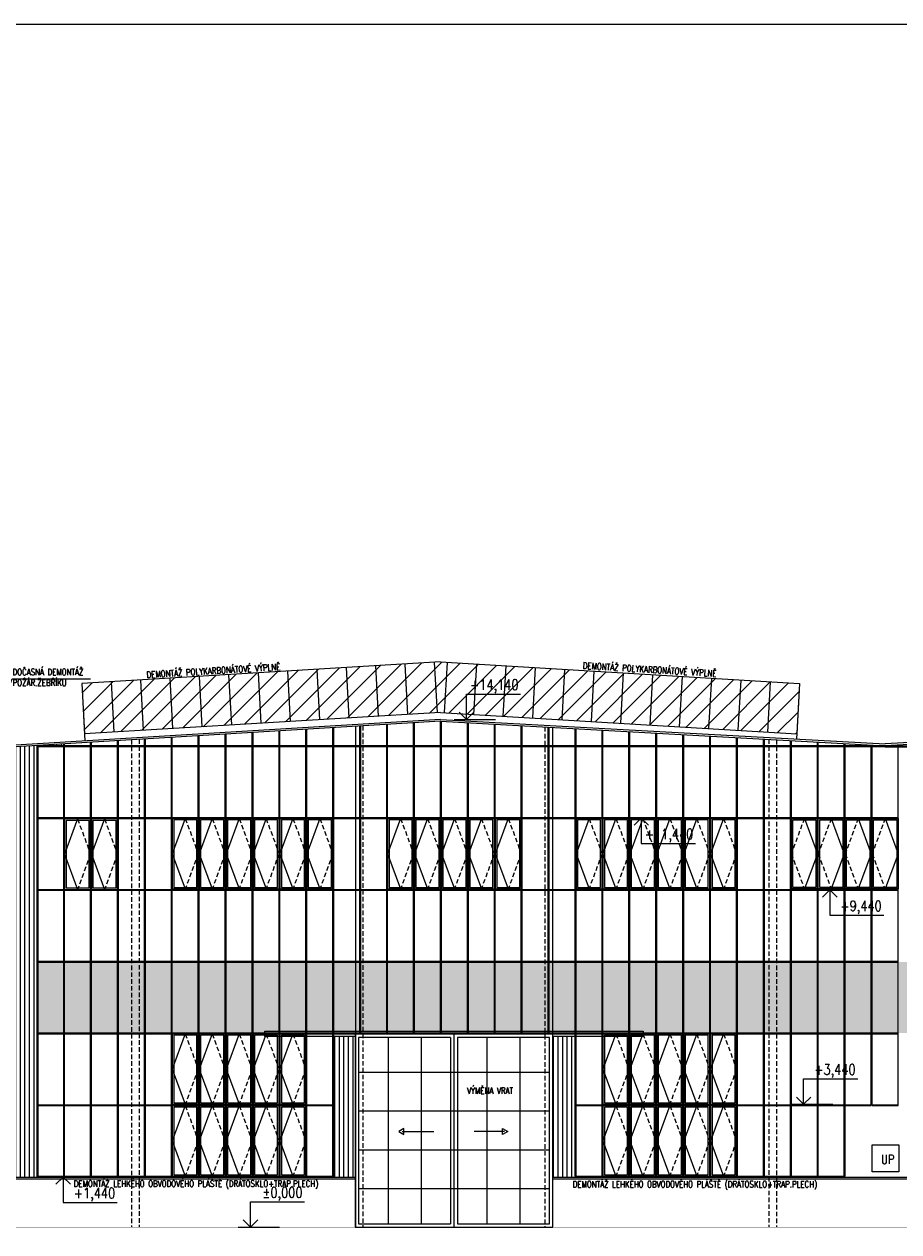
# Model space of a CAD drawing. Header units: millimetres. Extents: x -485339 to 286898, y -1189934 to 1602269.
# Tile 133 of 230: x -205000 to -180627, y -547608 to -513966. Entities that reach past the tile are written whole.
import ezdxf
from ezdxf import colors
from ezdxf.entities.mleader import LeaderData, LeaderLine
from ezdxf.enums import TextEntityAlignment as Align
from ezdxf.math import Vec2, Vec3

# ---------------------------------------------------------------- set-up
doc = ezdxf.new("R2010")
doc.units = ezdxf.units.MM
doc.header["$LTSCALE"] = 10
doc.linetypes.add('DASHED', pattern=[19.05, 12.7, -6.35])
doc.linetypes.add('ČÁRKOVANÁ', pattern=[19.05, 12.7, -6.35])
doc.layers.get('Defpoints').update_dxf_attribs({"lineweight": 0})
for name, color, linetype, lineweight, true_color in [('BOUR_DVEŘE', 7, 'Continuous', 18, 0x4ccd32), ('BOUR_OBV.PLÁŠT', 7, 'Continuous', 18, 0x4ccd32), ('BOUR_OKNA', 7, 'Continuous', 18, 0x4ccd32), ('BOUR_ČÁRY_PLNÉ', 7, 'Continuous', 18, 0x4ccd32), ('BOUR_ŠRAFY', 7, 'Continuous', 18, 0x4ccd32), ('BOURÁNÍ_POPIS', 7, 'Continuous', 18, 0x4ccd32)]:
    doc.layers.add(name, color=color, linetype=linetype, lineweight=lineweight, true_color=true_color)
for name, color, linetype, lineweight in [('St__otvory_dveře', 40, 'Continuous', 18), ('St_kóty_výškové', 132, 'Continuous', 18), ('St_otvory_okna', 40, 'Continuous', 18), ('St_sloupy_opláštění_pohled', 25, 'ČÁRKOVANÁ', 18), ('St_čáry_obrys', 5, 'Continuous', 35), ('St_čáry_plné', 250, 'Continuous', 18)]:
    doc.layers.add(name, color=color, linetype=linetype, lineweight=lineweight)
doc.styles.add('ROMANS', font='romans.shx', dxfattribs={"width": 0.8})
doc.styles.get("Standard").update_dxf_attribs({"font": 'simplex.shx', "width": 0.8})
pattern_1 = [(90, (0, 160416.98), (-127, 8e-15), [])]

# ---------------------------------------------------------------- blocks, each defined once
blk = doc.blocks.new('G$CE9516F89')
at = {"layer": 'St_otvory_okna', "color": 0}
for points in [[(0, 0), (725, 0), (725, 1962.5), (0, 1962.5)], [(40, 40), (685, 40), (685, 1922.5), (40, 1922.5)]]:
    blk.add_lwpolyline(points, close=True, dxfattribs=at)
blk.add_lwpolyline([(362.5, 1962.5), (0, 981.25), (362.5, 0)], dxfattribs=at)
at = {"layer": 'St_otvory_okna', "color": 0, "linetype": 'ČÁRKOVANÁ'}
blk.add_lwpolyline([(362.5, 1962.5), (725, 981.25), (362.5, 0)], dxfattribs=at)
blk = doc.blocks.new('*U3797')
at = {"layer": 'BOUR_OKNA'}
blk.add_blockref('G$CE9516F89', (-362.5, -981.25), dxfattribs=at)
blk = doc.blocks.new('*U3796')
at = {"layer": 'St_otvory_okna'}
for p in [(-3750, 0), (-3000, 0), (-2250, 0), (-1500, 0), (-750, 0), (0, 0)]:
    blk.add_blockref('*U3797', p, dxfattribs=at)
blk = doc.blocks.new('G$CDF0C6FA4')
at = {"layer": 'St__otvory_dveře', "color": 0}
for points in [[(0, 5462), (5275, 5462), (5275, 5312), (2758, 5312), (2758, 5388), (0, 5388), (-2758, 5388), (-2758, 5312), (-5275, 5312), (-5275, 5462)], [(-2758, 0), (2758, 0), (2758, 5388), (-2758, 5388)], [(-1541, 2665), (-1394, 2580), (-1394, 2749)], [(1501, 2665), (1354, 2580), (1354, 2749)]]:
    blk.add_lwpolyline(points, close=True, dxfattribs=at)
for points in [[(0, 5388), (0, 0)], [(-100, 5288), (-2658, 5288), (-2658, 100), (-100, 100)], [(-1838, 5288), (-1838, 100)], [(-919, 5288), (-919, 100)], [(-100, 5288), (-100, 100)], [(100, 100), (2658, 100), (2658, 5288), (100, 5288)], [(100, 5288), (100, 100)], [(919, 5288), (919, 100)], [(1838, 5288), (1838, 100)], [(2658, 4310), (-2658, 4310)], [(2658, 3234), (-2658, 3234)], [(-1443, 2665), (-560, 2665)], [(1403, 2665), (560, 2665)], [(-2658, 2154), (2658, 2154)], [(-2658, 1077), (2658, 1077)]]:
    blk.add_lwpolyline(points, dxfattribs=at)
blk = doc.blocks.new('*U4016')
at = {"layer": 'St_čáry_plné'}
blk.add_lwpolyline([(0, 0), (-7, -1403)], dxfattribs=at)
blk = doc.blocks.new('*U4015')
at = {"layer": 'St_čáry_plné', "rotation": 3.440080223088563}
for p in [(8117, 2028), (8936, 2077), (9754, 2126), (10573, 2176), (11391, 2225), (12210, 2274), (2388, 1684), (3206, 1733), (4025, 1782), (4843, 1831), (5662, 1880), (6480, 1930), (7299, 1979)]:
    blk.add_blockref('*U4016', p, dxfattribs=at)
blk = doc.blocks.new('*U4018')
at = {"layer": 'St_čáry_plné'}
blk.add_lwpolyline([(0, 0), (-7, 1403)], dxfattribs=at)
blk = doc.blocks.new('*U4017')
at = {"layer": 'St_čáry_plné', "rotation": 176.5599197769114}
for p in [(12565, 2274), (13384, 2225), (14202, 2176), (15021, 2126), (15839, 2077), (16658, 2028), (17476, 1979), (18295, 1930), (19114, 1880), (19932, 1831), (20751, 1782), (21569, 1733), (22388, 1684)]:
    blk.add_blockref('*U4018', p, dxfattribs=at)
blk = doc.blocks.new('*U3985')
at = {"color": 0, "linetype": 'ByBlock', "lineweight": -2}
blk.add_line((3, 0), (-7, 0), dxfattribs=at)
for points in [[(0, 0), (0, 6.12), (0, 6.12), (-13, 6.12)], [(1.75, 1.75), (0, 0), (-1.75, 1.75)]]:
    blk.add_lwpolyline(points, dxfattribs=at)
at = {"color": 0, "linetype": 'ByBlock', "lineweight": -2, "style": 'ROMANS', "width": 0.8}
for tag, p in [('VYSKA', (-3.45, 9.62)), ('POPIS_001', (-12.5, 5.12))]:
    blk.add_attdef(tag, text='', height=2.5, dxfattribs=at).set_placement(p, align=Align.TOP_RIGHT)
blk = doc.blocks.new('*U4032')
at = {"color": 0, "linetype": 'ByBlock', "lineweight": -2}
blk.add_line((3, 0), (-7, 0), dxfattribs=at)
for points in [[(0, 0), (0, -6.12), (0, -6.12), (-13, -6.12)], [(1.75, -1.75), (0, 0), (-1.75, -1.75)]]:
    blk.add_lwpolyline(points, dxfattribs=at)
at = {"color": 0, "linetype": 'ByBlock', "lineweight": -2, "style": 'ROMANS', "width": 0.8}
for tag, p in [('VYSKA', (-3.45, -2.62)), ('POPIS_001', (-12.5, -7.13))]:
    blk.add_attdef(tag, text='', height=2.5, dxfattribs=at).set_placement(p, align=Align.TOP_RIGHT)
blk = doc.blocks.new('*U4033')
at = {"color": 0, "linetype": 'ByBlock', "lineweight": -2}
blk.add_line((3, 0), (-7, 0), dxfattribs=at)
for points in [[(0, 0), (0, 6.12), (0, 6.12), (-13, 6.12)], [(1.75, 1.75), (0, 0), (-1.75, 1.75)]]:
    blk.add_lwpolyline(points, dxfattribs=at)
at = {"color": 0, "linetype": 'ByBlock', "lineweight": -2, "style": 'ROMANS', "width": 0.8}
for tag, p in [('VYSKA', (-3.45, 9.62)), ('POPIS_001', (-12.5, 5.12))]:
    blk.add_attdef(tag, text='', height=2.5, dxfattribs=at).set_placement(p, align=Align.TOP_RIGHT)
blk = doc.blocks.new('*U4034')
at = {"color": 0, "linetype": 'ByBlock', "lineweight": -2}
blk.add_line((3, 0), (-7, 0), dxfattribs=at)
for points in [[(0, 0), (0, -6.12), (0, -6.12), (-13, -6.12)], [(1.75, -1.75), (0, 0), (-1.75, -1.75)]]:
    blk.add_lwpolyline(points, dxfattribs=at)
at = {"color": 0, "linetype": 'ByBlock', "lineweight": -2, "style": 'ROMANS', "width": 0.8}
for tag, p in [('VYSKA', (-3.45, -2.62)), ('POPIS_001', (-12.5, -7.13))]:
    blk.add_attdef(tag, text='', height=2.5, dxfattribs=at).set_placement(p, align=Align.TOP_RIGHT)

msp = doc.modelspace()

# ---------------------------------------------------------------- hatches: boundary and pattern name
at = {"layer": 'BOUR_ŠRAFY', "linetype": 'DASHED'}
h = msp.add_hatch(dxfattribs=at)
h.set_pattern_fill('ANSI31', color=256, scale=120)
h.paths.add_polyline_path([(-203395.1, -532334.2), (-203311, -533734.2), (-193395.1, -533138.1), (-183472.2, -533734.6), (-183388, -532334.6), (-193395.1, -531733.1)])
at = {"layer": 'BOUR_ŠRAFY'}
h = msp.add_hatch(dxfattribs=at)
h.set_pattern_fill('ANSI31', color=256, scale=40, angle=45)
h.set_pattern_definition([(90, (0, 160416.98), (-127, 8e-15), [])])
h.paths.add_polyline_path([(-204647.8, -546080.2), (-204647.8, -534067.7), (-203897.8, -534067.7), (-203897.8, -534017.1), (-205646.3, -534122.2), (-205646.3, -546080.2)])
h = msp.add_hatch(dxfattribs=at)
h.set_pattern_fill('ANSI31', color=256, scale=40, angle=45)
h.set_pattern_definition(pattern_1)
h.paths.add_polyline_path([(-196372.8, -542167.7), (-196372.8, -546055.2), (-196372.8, -546080.2), (-195780.3, -546080.2), (-195780.3, -542167.7)])
h = msp.add_hatch(dxfattribs=at)
h.set_pattern_fill('ANSI31', color=256, scale=40, angle=45)
h.set_pattern_definition(pattern_1)
h.paths.add_polyline_path([(-190265.3, -542167.7), (-190265.3, -546080.2), (-189647.8, -546080.2), (-189647.8, -546055.2), (-189647.8, -542167.7)])
at = {"layer": 'St_otvory_okna'}
h = msp.add_hatch(color=254, dxfattribs=at)
h.dxf.hatch_style = 1
h.paths.add_polyline_path([(-203897.8, -540092.7), (-204622.8, -540092.7), (-204622.8, -542067.7), (-203897.8, -542067.7)])
h.paths.add_polyline_path([(-203147.8, -540092.7), (-203872.8, -540092.7), (-203872.8, -542067.7), (-203147.8, -542067.7)])
h.paths.add_polyline_path([(-202397.8, -540092.7), (-203122.8, -540092.7), (-203122.8, -542067.7), (-202397.8, -542067.7)])
h.paths.add_polyline_path([(-201647.8, -540092.7), (-202372.8, -540092.7), (-202372.8, -542067.7), (-201647.8, -542067.7)])
h.paths.add_polyline_path([(-200897.8, -540092.7), (-201622.8, -540092.7), (-201622.8, -542067.7), (-200897.8, -542067.7)])
h.paths.add_polyline_path([(-200872.8, -540092.7), (-200872.8, -542067.7), (-200147.8, -542067.7), (-200147.8, -540092.7)])
h.paths.add_polyline_path([(-200122.8, -540092.7), (-200122.8, -542067.7), (-199397.8, -542067.7), (-199397.8, -540092.7)])
h.paths.add_polyline_path([(-199372.8, -540092.7), (-199372.8, -542067.7), (-198647.8, -542067.7), (-198647.8, -540092.7)])
h.paths.add_polyline_path([(-198622.8, -540092.7), (-198622.8, -542067.7), (-197897.8, -542067.7), (-197897.8, -540092.7)])
h.paths.add_polyline_path([(-197872.8, -540092.7), (-197872.8, -542067.7), (-197147.8, -542067.7), (-197147.8, -540092.7)])
h.paths.add_polyline_path([(-196397.8, -540092.7), (-197122.8, -540092.7), (-197122.8, -542067.7), (-196397.8, -542067.7)])
h.paths.add_polyline_path([(-196372.8, -540092.7), (-196372.8, -542067.7), (-195647.8, -542067.7), (-195647.8, -540092.7)])
h.paths.add_polyline_path([(-194897.8, -540092.7), (-195622.8, -540092.7), (-195622.8, -542067.7), (-194897.8, -542067.7)])
h.paths.add_polyline_path([(-194872.8, -540092.7), (-194872.8, -542067.7), (-194147.8, -542067.7), (-194147.8, -540092.7)])
h.paths.add_polyline_path([(-194122.8, -540092.7), (-194122.8, -542067.7), (-193397.8, -542067.7), (-193397.8, -540092.7)])
h.paths.add_polyline_path([(-192622.8, -540092.7), (-192622.8, -542067.7), (-191897.8, -542067.7), (-191897.8, -540092.7)])
h.paths.add_polyline_path([(-193372.8, -540092.7), (-193372.8, -542067.7), (-192647.8, -542067.7), (-192647.8, -540092.7)])
h.paths.add_polyline_path([(-191872.8, -540092.7), (-191872.8, -542067.7), (-191147.8, -542067.7), (-191147.8, -540092.7)])
h.paths.add_polyline_path([(-191122.8, -542067.7), (-190397.8, -542067.7), (-190397.8, -540092.7), (-191122.8, -540092.7)])
h.paths.add_polyline_path([(-190372.8, -542067.7), (-189647.8, -542067.7), (-189647.8, -540092.7), (-190372.8, -540092.7)])
h.paths.add_polyline_path([(-189622.8, -542067.7), (-188897.8, -542067.7), (-188897.8, -540092.7), (-189622.8, -540092.7)])
h.paths.add_polyline_path([(-188872.8, -542067.7), (-188147.8, -542067.7), (-188147.8, -540092.7), (-188872.8, -540092.7)])
h.paths.add_polyline_path([(-188122.8, -542067.7), (-187397.8, -542067.7), (-187397.8, -540092.7), (-188122.8, -540092.7)])
h.paths.add_polyline_path([(-187372.8, -542067.7), (-186647.8, -542067.7), (-186647.8, -540092.7), (-187372.8, -540092.7)])
h.paths.add_polyline_path([(-186622.8, -542067.7), (-185897.8, -542067.7), (-185897.8, -540092.7), (-186622.8, -540092.7)])
h.paths.add_polyline_path([(-185872.8, -542067.7), (-185147.8, -542067.7), (-185147.8, -540092.7), (-185872.8, -540092.7)])
h.paths.add_polyline_path([(-185122.8, -542067.7), (-184397.8, -542067.7), (-184397.8, -540092.7), (-185122.8, -540092.7)])
h.paths.add_polyline_path([(-184372.8, -542067.7), (-183647.8, -542067.7), (-183647.8, -540092.7), (-184372.8, -540092.7)])
h.paths.add_polyline_path([(-183622.8, -542067.7), (-182897.8, -542067.7), (-182897.8, -540092.7), (-183622.8, -540092.7)])
h.paths.add_polyline_path([(-182872.8, -542067.7), (-182147.8, -542067.7), (-182147.8, -540092.7), (-182872.8, -540092.7)])
h.paths.add_polyline_path([(-182122.8, -540092.7), (-182122.8, -542067.7), (-181397.8, -542067.7), (-181397.8, -540092.7)])
h.paths.add_polyline_path([(-181372.8, -540092.7), (-181372.8, -542067.7), (-180647.8, -542067.7), (-180647.8, -540092.7)])
h.paths.add_polyline_path([(-180622.8, -542067.7), (-179897.8, -542067.7), (-179897.8, -540092.7), (-180622.8, -540092.7)])
h.paths.add_polyline_path([(-179872.8, -542067.7), (-179147.8, -542067.7), (-179147.8, -540092.7), (-179872.8, -540092.7)])
h.paths.add_polyline_path([(-179122.8, -540092.7), (-179122.8, -542067.7), (-178397.8, -542067.7), (-178397.8, -540092.7)])
h.paths.add_polyline_path([(-178372.8, -540092.7), (-178372.8, -542067.7), (-177647.8, -542067.7), (-177647.8, -540092.7)])
h.paths.add_polyline_path([(-177622.8, -540092.7), (-177622.8, -542067.7), (-176897.8, -542067.7), (-176897.8, -540092.7)])
h.paths.add_polyline_path([(-176147.8, -540092.7), (-176872.8, -540092.7), (-176872.8, -542067.7), (-176147.8, -542067.7)])
h.paths.add_polyline_path([(-175397.8, -540092.7), (-176122.8, -540092.7), (-176122.8, -542067.7), (-175397.8, -542067.7)])
h.paths.add_polyline_path([(-174647.8, -540092.7), (-175372.8, -540092.7), (-175372.8, -542067.7), (-174647.8, -542067.7)])
h.paths.add_polyline_path([(-173897.8, -540092.7), (-174622.8, -540092.7), (-174622.8, -542067.7), (-173897.8, -542067.7)])
h.paths.add_polyline_path([(-173147.8, -540092.7), (-173872.8, -540092.7), (-173872.8, -542067.7), (-173147.8, -542067.7)])
h.paths.add_polyline_path([(-173122.8, -540092.7), (-173122.8, -542067.7), (-172397.8, -542067.7), (-172397.8, -540092.7)])
h.paths.add_polyline_path([(-172372.8, -540092.7), (-172372.8, -542067.7), (-171647.8, -542067.7), (-171647.8, -540092.7)])
h.paths.add_polyline_path([(-171622.8, -542067.7), (-170897.8, -542067.7), (-170897.8, -540092.7), (-171622.8, -540092.7)])
h.paths.add_polyline_path([(-170872.8, -542067.7), (-170147.8, -542067.7), (-170147.8, -540092.7), (-170872.8, -540092.7)])
h.paths.add_polyline_path([(-170122.8, -542067.7), (-169397.8, -542067.7), (-169397.8, -540092.7), (-170122.8, -540092.7)])
h.paths.add_polyline_path([(-169372.8, -542067.7), (-168647.8, -542067.7), (-168647.8, -540092.7), (-169372.8, -540092.7)])
h.paths.add_polyline_path([(-168622.8, -542067.7), (-167897.8, -542067.7), (-167897.8, -540092.7), (-168622.8, -540092.7)])
h.paths.add_polyline_path([(-167872.8, -542067.7), (-167147.8, -542067.7), (-167147.8, -540092.7), (-167872.8, -540092.7)])
h.paths.add_polyline_path([(-166397.8, -540092.7), (-167122.8, -540092.7), (-167122.8, -542067.7), (-166397.8, -542067.7)])
h.paths.add_polyline_path([(-166372.8, -542067.7), (-165647.8, -542067.7), (-165647.8, -540092.7), (-166372.8, -540092.7)])
h.paths.add_polyline_path([(-165622.8, -542067.7), (-164897.8, -542067.7), (-164897.8, -540092.7), (-165622.8, -540092.7)])
h.paths.add_polyline_path([(-164147.8, -540092.7), (-164872.8, -540092.7), (-164872.8, -542067.7), (-164147.8, -542067.7)])
h.paths.add_polyline_path([(-163397.8, -540092.7), (-164122.8, -540092.7), (-164122.8, -542067.7), (-163397.8, -542067.7)])
h.paths.add_polyline_path([(-162647.8, -540092.7), (-163372.8, -540092.7), (-163372.8, -542067.7), (-162647.8, -542067.7)])
h.paths.add_polyline_path([(-161897.8, -540092.7), (-162622.8, -540092.7), (-162622.8, -542067.7), (-161897.8, -542067.7)])
h.paths.add_polyline_path([(-161147.8, -540092.7), (-161872.8, -540092.7), (-161872.8, -542067.7), (-161147.8, -542067.7)])
h.paths.add_polyline_path([(-161122.8, -542067.7), (-160397.8, -542067.7), (-160397.8, -540092.7), (-161122.8, -540092.7)])
h.paths.add_polyline_path([(-160372.8, -542067.7), (-159647.8, -542067.7), (-159647.8, -540092.7), (-160372.8, -540092.7)])
h.paths.add_polyline_path([(-159622.8, -542067.7), (-158897.8, -542067.7), (-158897.8, -540092.7), (-159622.8, -540092.7)])
h.paths.add_polyline_path([(-158872.8, -540092.7), (-158872.8, -542067.7), (-158147.8, -542067.7), (-158147.8, -540092.7)])
h.paths.add_polyline_path([(-157397.8, -540092.7), (-158122.8, -540092.7), (-158122.8, -542067.7), (-157397.8, -542067.7)])

# ---------------------------------------------------------------- linework, layer by layer
at = {"layer": 'BOUR_OBV.PLÁŠT'}
for points in [[(-195647.8, -534092.7), (-195647.8, -533521.1)], [(-195622.8, -534092.7), (-195622.8, -533519.6)], [(-194897.8, -534092.7), (-194897.8, -533476)], [(-194872.8, -534092.7), (-194872.8, -533474.5)], [(-194147.8, -534092.7), (-194147.8, -533430.9)], [(-194122.8, -534092.7), (-194122.8, -533429.4)], [(-193397.8, -534092.7), (-193397.8, -533386.2)], [(-193372.8, -534092.7), (-193372.8, -533387.6)], [(-192647.8, -534092.7), (-192647.8, -533427.4)], [(-192622.8, -534092.7), (-192622.8, -533428.8)], [(-191897.8, -534092.7), (-191897.8, -533468.7)], [(-191872.8, -534092.7), (-191872.8, -533470.1)], [(-191147.8, -534092.7), (-191147.8, -533510)], [(-191122.8, -534092.7), (-191122.8, -533511.3)], [(-190397.8, -534092.7), (-190397.8, -533551.2)], [(-190372.8, -534092.7), (-190372.8, -533552.6)], [(-201647.8, -534092.7), (-201647.8, -533881.8)], [(-201622.8, -534092.7), (-201622.8, -533880.3)], [(-200897.8, -534092.7), (-200897.8, -533836.7)], [(-200872.8, -534092.7), (-200872.8, -533835.2)], [(-200147.8, -534092.7), (-200147.8, -533791.6)], [(-200122.8, -534092.7), (-200122.8, -533790.1)], [(-199397.8, -534092.7), (-199397.8, -533746.5)], [(-199372.8, -534092.7), (-199372.8, -533745)], [(-198647.8, -534092.7), (-198647.8, -533701.5)], [(-198622.8, -534092.7), (-198622.8, -533700)], [(-197897.8, -534092.7), (-197897.8, -533656.4)], [(-197872.8, -534092.7), (-197872.8, -533654.9)], [(-197147.8, -534092.7), (-197147.8, -533611.3)], [(-197122.8, -534092.7), (-197122.8, -533609.8)], [(-196397.8, -534092.7), (-196397.8, -533566.2)], [(-196372.8, -534092.7), (-196372.8, -533564.7)], [(-189647.8, -534092.7), (-189647.8, -533592.5)], [(-189622.8, -534092.7), (-189622.8, -533593.9)], [(-188897.8, -534092.7), (-188897.8, -533633.7)], [(-188872.8, -534092.7), (-188872.8, -533635.1)], [(-188147.8, -534092.7), (-188147.8, -533675)], [(-188122.8, -534092.7), (-188122.8, -533676.4)], [(-187397.8, -534092.7), (-187397.8, -533716.3)], [(-187372.8, -534092.7), (-187372.8, -533717.6)], [(-186647.8, -534092.7), (-186647.8, -533757.5)], [(-186622.8, -534092.7), (-186622.8, -533758.9)], [(-185897.8, -534092.7), (-185897.8, -533798.8)], [(-185872.8, -534092.7), (-185872.8, -533800.2)], [(-185147.8, -534092.7), (-185147.8, -533840)], [(-185122.8, -534092.7), (-185122.8, -533841.4)], [(-184397.8, -534092.7), (-184397.8, -533881.3)], [(-184372.8, -534092.7), (-184372.8, -533882.7)], [(-181010.3, -534067.7), (-204647.8, -534067.7), (-204647.8, -546080.2), (-196372.8, -546080.2), (-196372.8, -546055.2)], [(-181010.3, -534092.7), (-204622.8, -534092.7), (-204622.8, -546055.2), (-196372.8, -546055.2)], [(-203897.8, -534092.7), (-203897.8, -534017.1)], [(-203897.8, -546055.2), (-203897.8, -534092.7)], [(-203872.8, -534092.7), (-203872.8, -534015.5)], [(-203872.8, -546055.2), (-203872.8, -534092.7)], [(-203147.8, -534092.7), (-203147.8, -533972)], [(-203147.8, -546055.2), (-203147.8, -534092.7)], [(-203122.8, -534092.7), (-203122.8, -533970.5)], [(-203122.8, -546055.2), (-203122.8, -534092.7)], [(-202397.8, -534092.7), (-202397.8, -533926.9)], [(-202397.8, -546055.2), (-202397.8, -534092.7)], [(-202372.8, -534092.7), (-202372.8, -533925.4)], [(-202372.8, -546055.2), (-202372.8, -534092.7)], [(-201647.8, -546055.2), (-201647.8, -534092.7)], [(-201622.8, -546055.2), (-201622.8, -534092.7)], [(-200897.8, -546055.2), (-200897.8, -534092.7)], [(-200872.8, -546055.2), (-200872.8, -534092.7)], [(-200147.8, -546055.2), (-200147.8, -534092.7)], [(-200122.8, -546055.2), (-200122.8, -534092.7)], [(-199397.8, -546055.2), (-199397.8, -534092.7)], [(-199372.8, -546055.2), (-199372.8, -534092.7)], [(-198647.8, -546055.2), (-198647.8, -534092.7)], [(-198622.8, -546055.2), (-198622.8, -534092.7)], [(-197897.8, -546055.2), (-197897.8, -534092.7)], [(-197872.8, -546055.2), (-197872.8, -534092.7)], [(-197147.8, -546055.2), (-197147.8, -534092.7)], [(-197122.8, -546055.2), (-197122.8, -534092.7)], [(-196397.8, -546055.2), (-196397.8, -534092.7)], [(-196372.8, -546055.2), (-196372.8, -534092.7)], [(-195647.8, -542067.7), (-195647.8, -534092.7)], [(-195622.8, -542067.7), (-195622.8, -534092.7)], [(-194897.8, -542067.7), (-194897.8, -534092.7)], [(-194872.8, -542067.7), (-194872.8, -534092.7)], [(-194147.8, -542067.7), (-194147.8, -534092.7)], [(-194122.8, -542067.7), (-194122.8, -534092.7)], [(-193397.8, -542067.7), (-193397.8, -534092.7)], [(-193372.8, -542067.7), (-193372.8, -534092.7)], [(-192647.8, -542067.7), (-192647.8, -534092.7)], [(-192622.8, -542067.7), (-192622.8, -534092.7)], [(-191897.8, -542067.7), (-191897.8, -534092.7)], [(-191872.8, -542067.7), (-191872.8, -534092.7)], [(-191147.8, -542067.7), (-191147.8, -534092.7)], [(-191122.8, -542067.7), (-191122.8, -534092.7)], [(-190397.8, -542067.7), (-190397.8, -534092.7)], [(-190372.8, -542067.7), (-190372.8, -534092.7)], [(-189647.8, -546055.2), (-189647.8, -534092.7)], [(-189622.8, -546055.2), (-189622.8, -534092.7)], [(-188897.8, -546055.2), (-188897.8, -534092.7)], [(-188872.8, -546055.2), (-188872.8, -534092.7)], [(-188147.8, -546055.2), (-188147.8, -534092.7)], [(-188122.8, -546055.2), (-188122.8, -534092.7)], [(-187397.8, -546055.2), (-187397.8, -534092.7)], [(-187372.8, -546055.2), (-187372.8, -534092.7)], [(-186647.8, -546055.2), (-186647.8, -534092.7)], [(-186622.8, -546055.2), (-186622.8, -534092.7)], [(-185897.8, -546055.2), (-185897.8, -534092.7)], [(-185872.8, -546055.2), (-185872.8, -534092.7)], [(-185147.8, -546055.2), (-185147.8, -534092.7)], [(-185122.8, -546055.2), (-185122.8, -534092.7)], [(-184397.8, -546055.2), (-184397.8, -534092.7)], [(-184372.8, -546055.2), (-184372.8, -534092.7)], [(-183647.8, -534092.7), (-183647.8, -533922.6)], [(-183647.8, -546055.2), (-183647.8, -534092.7)], [(-183622.8, -534092.7), (-183622.8, -533923.9)], [(-183622.8, -546055.2), (-183622.8, -534092.7)], [(-182897.8, -534092.7), (-182897.8, -533963.8)], [(-182897.8, -546055.2), (-182897.8, -534092.7)], [(-182872.8, -534092.7), (-182872.8, -533965.2)], [(-182872.8, -546055.2), (-182872.8, -534092.7)], [(-182147.8, -534092.7), (-182147.8, -534005.1)], [(-182147.8, -546055.2), (-182147.8, -534092.7)], [(-182122.8, -534092.7), (-182122.8, -534006.5)], [(-182122.8, -546055.2), (-182122.8, -534092.7)], [(-181397.8, -534092.7), (-181397.8, -534046.3)], [(-181397.8, -544092.7), (-181397.8, -534092.7)], [(-181372.8, -534092.7), (-181372.8, -534047.7)], [(-181372.8, -544092.7), (-181372.8, -534092.7)], [(-180647.8, -534092.7), (-180647.8, -534047.7)], [(-180647.8, -544092.7), (-180647.8, -534092.7)], [(-204622.8, -536067.7), (-203897.8, -536067.7)], [(-204622.8, -536092.7), (-203897.8, -536092.7)], [(-203872.8, -536067.7), (-203147.8, -536067.7)], [(-203872.8, -536092.7), (-203147.8, -536092.7)], [(-203122.8, -536067.7), (-202397.8, -536067.7)], [(-203122.8, -536092.7), (-202397.8, -536092.7)], [(-202372.8, -536067.7), (-201647.8, -536067.7)], [(-202372.8, -536092.7), (-201647.8, -536092.7)], [(-201622.8, -536067.7), (-200897.8, -536067.7)], [(-201622.8, -536092.7), (-200897.8, -536092.7)], [(-200872.8, -536067.7), (-200147.8, -536067.7)], [(-200872.8, -536092.7), (-200147.8, -536092.7)], [(-200122.8, -536067.7), (-199397.8, -536067.7)], [(-200122.8, -536092.7), (-199397.8, -536092.7)], [(-199372.8, -536067.7), (-198647.8, -536067.7)], [(-199372.8, -536092.7), (-198647.8, -536092.7)], [(-198622.8, -536067.7), (-197897.8, -536067.7)], [(-198622.8, -536092.7), (-197897.8, -536092.7)], [(-197872.8, -536067.7), (-197147.8, -536067.7)], [(-197872.8, -536092.7), (-197147.8, -536092.7)], [(-197122.8, -536067.7), (-196397.8, -536067.7)], [(-197122.8, -536092.7), (-196397.8, -536092.7)], [(-196372.8, -536067.7), (-195647.8, -536067.7)], [(-196372.8, -536092.7), (-195647.8, -536092.7)], [(-195622.8, -536067.7), (-194897.8, -536067.7)], [(-195622.8, -536092.7), (-194897.8, -536092.7)], [(-194872.8, -536067.7), (-194147.8, -536067.7)], [(-194872.8, -536092.7), (-194147.8, -536092.7)], [(-194122.8, -536067.7), (-193397.8, -536067.7)], [(-194122.8, -536092.7), (-193397.8, -536092.7)], [(-193372.8, -536067.7), (-192647.8, -536067.7)], [(-193372.8, -536092.7), (-192647.8, -536092.7)], [(-192622.8, -536067.7), (-191897.8, -536067.7)], [(-192622.8, -536092.7), (-191897.8, -536092.7)], [(-191872.8, -536067.7), (-191147.8, -536067.7)], [(-191872.8, -536092.7), (-191147.8, -536092.7)], [(-191122.8, -536067.7), (-190397.8, -536067.7)], [(-191122.8, -536092.7), (-190397.8, -536092.7)], [(-190372.8, -536067.7), (-189647.8, -536067.7)], [(-190372.8, -536092.7), (-189647.8, -536092.7)], [(-189622.8, -536067.7), (-188897.8, -536067.7)], [(-189622.8, -536092.7), (-188897.8, -536092.7)], [(-188872.8, -536067.7), (-188147.8, -536067.7)], [(-188872.8, -536092.7), (-188147.8, -536092.7)], [(-188122.8, -536067.7), (-187397.8, -536067.7)], [(-188122.8, -536092.7), (-187397.8, -536092.7)], [(-187372.8, -536067.7), (-186647.8, -536067.7)], [(-187372.8, -536092.7), (-186647.8, -536092.7)], [(-186622.8, -536067.7), (-185897.8, -536067.7)], [(-186622.8, -536092.7), (-185897.8, -536092.7)], [(-185872.8, -536067.7), (-185147.8, -536067.7)], [(-185872.8, -536092.7), (-185147.8, -536092.7)], [(-185122.8, -536067.7), (-184397.8, -536067.7)], [(-185122.8, -536092.7), (-184397.8, -536092.7)], [(-184372.8, -536067.7), (-183647.8, -536067.7)], [(-184372.8, -536092.7), (-183647.8, -536092.7)], [(-183622.8, -536067.7), (-182897.8, -536067.7)], [(-183622.8, -536092.7), (-182897.8, -536092.7)], [(-182872.8, -536067.7), (-182147.8, -536067.7)], [(-182872.8, -536092.7), (-182147.8, -536092.7)], [(-182122.8, -536067.7), (-181397.8, -536067.7)], [(-182122.8, -536092.7), (-181397.8, -536092.7)], [(-181372.8, -536067.7), (-180647.8, -536067.7)], [(-181372.8, -536092.7), (-180647.8, -536092.7)], [(-204622.8, -538067.7), (-203897.8, -538067.7)], [(-204622.8, -538092.7), (-203897.8, -538092.7)], [(-203872.8, -538067.7), (-203147.8, -538067.7)], [(-203872.8, -538092.7), (-203147.8, -538092.7)], [(-203122.8, -538067.7), (-202397.8, -538067.7)], [(-203122.8, -538092.7), (-202397.8, -538092.7)], [(-202372.8, -538067.7), (-201647.8, -538067.7)], [(-202372.8, -538092.7), (-201647.8, -538092.7)], [(-201622.8, -538067.7), (-200897.8, -538067.7)], [(-201622.8, -538092.7), (-200897.8, -538092.7)], [(-200872.8, -538067.7), (-200147.8, -538067.7)], [(-200872.8, -538092.7), (-200147.8, -538092.7)], [(-200122.8, -538067.7), (-199397.8, -538067.7)], [(-200122.8, -538092.7), (-199397.8, -538092.7)], [(-199372.8, -538067.7), (-198647.8, -538067.7)], [(-199372.8, -538092.7), (-198647.8, -538092.7)], [(-198622.8, -538067.7), (-197897.8, -538067.7)], [(-198622.8, -538092.7), (-197897.8, -538092.7)], [(-197872.8, -538067.7), (-197147.8, -538067.7)], [(-197872.8, -538092.7), (-197147.8, -538092.7)], [(-197122.8, -538067.7), (-196397.8, -538067.7)], [(-197122.8, -538092.7), (-196397.8, -538092.7)], [(-196372.8, -538067.7), (-195647.8, -538067.7)], [(-196372.8, -538092.7), (-195647.8, -538092.7)], [(-195622.8, -538067.7), (-194897.8, -538067.7)], [(-195622.8, -538092.7), (-194897.8, -538092.7)], [(-194872.8, -538067.7), (-194147.8, -538067.7)], [(-194872.8, -538092.7), (-194147.8, -538092.7)], [(-194122.8, -538067.7), (-193397.8, -538067.7)], [(-194122.8, -538092.7), (-193397.8, -538092.7)], [(-193372.8, -538067.7), (-192647.8, -538067.7)], [(-193372.8, -538092.7), (-192647.8, -538092.7)], [(-192622.8, -538067.7), (-191897.8, -538067.7)], [(-192622.8, -538092.7), (-191897.8, -538092.7)], [(-191872.8, -538067.7), (-191147.8, -538067.7)], [(-191872.8, -538092.7), (-191147.8, -538092.7)], [(-191122.8, -538067.7), (-190397.8, -538067.7)], [(-191122.8, -538092.7), (-190397.8, -538092.7)], [(-190372.8, -538067.7), (-189647.8, -538067.7)], [(-190372.8, -538092.7), (-189647.8, -538092.7)], [(-189622.8, -538067.7), (-188897.8, -538067.7)], [(-189622.8, -538092.7), (-188897.8, -538092.7)], [(-188872.8, -538067.7), (-188147.8, -538067.7)], [(-188872.8, -538092.7), (-188147.8, -538092.7)], [(-188122.8, -538067.7), (-187397.8, -538067.7)], [(-188122.8, -538092.7), (-187397.8, -538092.7)], [(-187372.8, -538067.7), (-186647.8, -538067.7)], [(-187372.8, -538092.7), (-186647.8, -538092.7)], [(-186622.8, -538067.7), (-185897.8, -538067.7)], [(-186622.8, -538092.7), (-185897.8, -538092.7)], [(-185872.8, -538067.7), (-185147.8, -538067.7)], [(-185872.8, -538092.7), (-185147.8, -538092.7)], [(-185122.8, -538067.7), (-184397.8, -538067.7)], [(-185122.8, -538092.7), (-184397.8, -538092.7)], [(-184372.8, -538067.7), (-183647.8, -538067.7)], [(-184372.8, -538092.7), (-183647.8, -538092.7)], [(-183622.8, -538067.7), (-182897.8, -538067.7)], [(-183622.8, -538092.7), (-182897.8, -538092.7)], [(-182872.8, -538067.7), (-182147.8, -538067.7)], [(-182872.8, -538092.7), (-182147.8, -538092.7)], [(-182122.8, -538067.7), (-181397.8, -538067.7)], [(-182122.8, -538092.7), (-181397.8, -538092.7)], [(-181372.8, -538067.7), (-180647.8, -538067.7)], [(-181372.8, -538092.7), (-180647.8, -538092.7)], [(-204622.8, -540067.7), (-203897.8, -540067.7)], [(-204622.8, -540092.7), (-203897.8, -540092.7)], [(-203872.8, -540067.7), (-203147.8, -540067.7)], [(-203872.8, -540092.7), (-203147.8, -540092.7)], [(-203122.8, -540067.7), (-202397.8, -540067.7)], [(-203122.8, -540092.7), (-202397.8, -540092.7)], [(-202372.8, -540067.7), (-201647.8, -540067.7)], [(-202372.8, -540092.7), (-201647.8, -540092.7)], [(-201622.8, -540067.7), (-200897.8, -540067.7)], [(-201622.8, -540092.7), (-200897.8, -540092.7)], [(-200872.8, -540067.7), (-200147.8, -540067.7)], [(-200872.8, -540092.7), (-200147.8, -540092.7)], [(-200122.8, -540067.7), (-199397.8, -540067.7)], [(-200122.8, -540092.7), (-199397.8, -540092.7)], [(-199372.8, -540067.7), (-198647.8, -540067.7)], [(-199372.8, -540092.7), (-198647.8, -540092.7)], [(-198622.8, -540067.7), (-197897.8, -540067.7)], [(-198622.8, -540092.7), (-197897.8, -540092.7)], [(-197872.8, -540067.7), (-197147.8, -540067.7)], [(-197872.8, -540092.7), (-197147.8, -540092.7)], [(-197122.8, -540067.7), (-196397.8, -540067.7)], [(-197122.8, -540092.7), (-196397.8, -540092.7)], [(-196372.8, -540067.7), (-195647.8, -540067.7)], [(-196372.8, -540092.7), (-195647.8, -540092.7)], [(-195622.8, -540067.7), (-194897.8, -540067.7)], [(-195622.8, -540092.7), (-194897.8, -540092.7)], [(-194872.8, -540067.7), (-194147.8, -540067.7)], [(-194872.8, -540092.7), (-194147.8, -540092.7)], [(-194122.8, -540067.7), (-193397.8, -540067.7)], [(-194122.8, -540092.7), (-193397.8, -540092.7)], [(-193372.8, -540067.7), (-192647.8, -540067.7)], [(-193372.8, -540092.7), (-192647.8, -540092.7)], [(-192622.8, -540067.7), (-191897.8, -540067.7)], [(-192622.8, -540092.7), (-191897.8, -540092.7)], [(-191872.8, -540067.7), (-191147.8, -540067.7)], [(-191872.8, -540092.7), (-191147.8, -540092.7)], [(-191122.8, -540067.7), (-190397.8, -540067.7)], [(-191122.8, -540092.7), (-190397.8, -540092.7)], [(-190372.8, -540067.7), (-189647.8, -540067.7)], [(-190372.8, -540092.7), (-189647.8, -540092.7)], [(-189622.8, -540067.7), (-188897.8, -540067.7)], [(-189622.8, -540092.7), (-188897.8, -540092.7)], [(-188872.8, -540067.7), (-188147.8, -540067.7)], [(-188872.8, -540092.7), (-188147.8, -540092.7)], [(-188122.8, -540067.7), (-187397.8, -540067.7)], [(-188122.8, -540092.7), (-187397.8, -540092.7)], [(-187372.8, -540067.7), (-186647.8, -540067.7)], [(-187372.8, -540092.7), (-186647.8, -540092.7)], [(-186622.8, -540067.7), (-185897.8, -540067.7)], [(-186622.8, -540092.7), (-185897.8, -540092.7)], [(-185872.8, -540067.7), (-185147.8, -540067.7)], [(-185872.8, -540092.7), (-185147.8, -540092.7)], [(-185122.8, -540067.7), (-184397.8, -540067.7)], [(-185122.8, -540092.7), (-184397.8, -540092.7)], [(-184372.8, -540067.7), (-183647.8, -540067.7)], [(-184372.8, -540092.7), (-183647.8, -540092.7)], [(-183622.8, -540067.7), (-182897.8, -540067.7)], [(-183622.8, -540092.7), (-182897.8, -540092.7)], [(-182872.8, -540067.7), (-182147.8, -540067.7)], [(-182872.8, -540092.7), (-182147.8, -540092.7)], [(-182122.8, -540067.7), (-181397.8, -540067.7)], [(-182122.8, -540092.7), (-181397.8, -540092.7)], [(-181372.8, -540067.7), (-180647.8, -540067.7)], [(-181372.8, -540092.7), (-180647.8, -540092.7)], [(-204622.8, -542067.7), (-203897.8, -542067.7)], [(-204622.8, -542092.7), (-203897.8, -542092.7)], [(-203872.8, -542067.7), (-203147.8, -542067.7)], [(-203872.8, -542092.7), (-203147.8, -542092.7)], [(-203122.8, -542067.7), (-202397.8, -542067.7)], [(-203122.8, -542092.7), (-202397.8, -542092.7)], [(-202372.8, -542067.7), (-201647.8, -542067.7)], [(-202372.8, -542092.7), (-201647.8, -542092.7)], [(-201622.8, -542067.7), (-200897.8, -542067.7)], [(-201622.8, -542092.7), (-200897.8, -542092.7)], [(-200872.8, -542067.7), (-200147.8, -542067.7)], [(-200872.8, -542092.7), (-200147.8, -542092.7)], [(-200122.8, -542067.7), (-199397.8, -542067.7)], [(-200122.8, -542092.7), (-199397.8, -542092.7)], [(-199372.8, -542067.7), (-198647.8, -542067.7)], [(-199372.8, -542092.7), (-198647.8, -542092.7)], [(-198622.8, -542067.7), (-197897.8, -542067.7)], [(-198622.8, -542092.7), (-197897.8, -542092.7)], [(-197872.8, -542067.7), (-197147.8, -542067.7)], [(-197872.8, -542092.7), (-197147.8, -542092.7)], [(-197122.8, -542067.7), (-196397.8, -542067.7)], [(-197122.8, -542092.7), (-196397.8, -542092.7)], [(-196372.8, -542067.7), (-189647.8, -542067.7)], [(-196372.8, -542092.7), (-189647.8, -542092.7)], [(-189622.8, -542067.7), (-188897.8, -542067.7)], [(-189622.8, -542092.7), (-188897.8, -542092.7)], [(-188872.8, -542067.7), (-188147.8, -542067.7)], [(-188872.8, -542092.7), (-188147.8, -542092.7)], [(-188122.8, -542067.7), (-187397.8, -542067.7)], [(-188122.8, -542092.7), (-187397.8, -542092.7)], [(-187372.8, -542067.7), (-186647.8, -542067.7)], [(-187372.8, -542092.7), (-186647.8, -542092.7)], [(-186622.8, -542067.7), (-185897.8, -542067.7)], [(-186622.8, -542092.7), (-185897.8, -542092.7)], [(-185872.8, -542067.7), (-185147.8, -542067.7)], [(-185872.8, -542092.7), (-185147.8, -542092.7)], [(-185122.8, -542067.7), (-184397.8, -542067.7)], [(-185122.8, -542092.7), (-184397.8, -542092.7)], [(-184372.8, -542067.7), (-183647.8, -542067.7)], [(-184372.8, -542092.7), (-183647.8, -542092.7)], [(-183622.8, -542067.7), (-182897.8, -542067.7)], [(-183622.8, -542092.7), (-182897.8, -542092.7)], [(-182872.8, -542067.7), (-182147.8, -542067.7)], [(-182872.8, -542092.7), (-182147.8, -542092.7)], [(-182122.8, -542067.7), (-181397.8, -542067.7)], [(-182122.8, -542092.7), (-181397.8, -542092.7)], [(-181372.8, -542067.7), (-180647.8, -542067.7)], [(-181372.8, -542092.7), (-180647.8, -542092.7)], [(-204622.8, -544067.7), (-203897.8, -544067.7)], [(-204622.8, -544092.7), (-203897.8, -544092.7)], [(-203872.8, -544067.7), (-203147.8, -544067.7)], [(-203872.8, -544092.7), (-203147.8, -544092.7)], [(-203122.8, -544067.7), (-202397.8, -544067.7)], [(-203122.8, -544092.7), (-202397.8, -544092.7)], [(-202372.8, -544067.7), (-201647.8, -544067.7)], [(-202372.8, -544092.7), (-201647.8, -544092.7)], [(-201622.8, -544067.7), (-200897.8, -544067.7)], [(-201622.8, -544092.7), (-200897.8, -544092.7)], [(-200872.8, -544067.7), (-200147.8, -544067.7)], [(-200872.8, -544092.7), (-200147.8, -544092.7)], [(-200122.8, -544067.7), (-199397.8, -544067.7)], [(-200122.8, -544092.7), (-199397.8, -544092.7)], [(-199372.8, -544067.7), (-198647.8, -544067.7)], [(-199372.8, -544092.7), (-198647.8, -544092.7)], [(-198622.8, -544067.7), (-197897.8, -544067.7)], [(-198622.8, -544092.7), (-197897.8, -544092.7)], [(-197872.8, -544067.7), (-197147.8, -544067.7)], [(-197872.8, -544092.7), (-197147.8, -544092.7)], [(-197122.8, -544067.7), (-196397.8, -544067.7)], [(-197122.8, -544092.7), (-196397.8, -544092.7)], [(-189622.8, -544067.7), (-188897.8, -544067.7)], [(-189622.8, -544092.7), (-188897.8, -544092.7)], [(-188872.8, -544067.7), (-188147.8, -544067.7)], [(-188872.8, -544092.7), (-188147.8, -544092.7)], [(-188122.8, -544067.7), (-187397.8, -544067.7)], [(-188122.8, -544092.7), (-187397.8, -544092.7)], [(-187372.8, -544067.7), (-186647.8, -544067.7)], [(-187372.8, -544092.7), (-186647.8, -544092.7)], [(-186622.8, -544067.7), (-185897.8, -544067.7)], [(-186622.8, -544092.7), (-185897.8, -544092.7)], [(-185872.8, -544067.7), (-185147.8, -544067.7)], [(-185872.8, -544092.7), (-185147.8, -544092.7)], [(-185122.8, -544067.7), (-184397.8, -544067.7)], [(-185122.8, -544092.7), (-184397.8, -544092.7)], [(-184372.8, -544067.7), (-183647.8, -544067.7)], [(-184372.8, -544092.7), (-183647.8, -544092.7)], [(-183622.8, -544067.7), (-182897.8, -544067.7)], [(-183622.8, -544092.7), (-182897.8, -544092.7)], [(-182872.8, -544067.7), (-182147.8, -544067.7)], [(-182872.8, -544092.7), (-182147.8, -544092.7)], [(-182122.8, -544067.7), (-181397.8, -544067.7)], [(-182122.8, -544092.7), (-181397.8, -544092.7)], [(-181372.8, -544067.7), (-180647.8, -544067.7)], [(-181372.8, -544092.7), (-180647.8, -544092.7)], [(-189647.8, -546055.2), (-182122.8, -546055.2)], [(-189647.8, -546055.2), (-189647.8, -546080.2)]]:
    msp.add_lwpolyline(points, dxfattribs=at)
at = {"layer": 'BOUR_ČÁRY_PLNÉ'}
for points in [[(-193400.7, -533335.9), (-205859.9, -534084.9)], [(-193400.5, -533386), (-205859.9, -534135)], [(-193400.7, -533335.9), (-181007.5, -534017.7)], [(-193400.5, -533386), (-181010.3, -534067.7)]]:
    msp.add_lwpolyline(points, dxfattribs=at)
at = {"layer": 'Defpoints'}
msp.add_lwpolyline([(-485339.2, -513966), (143293.5, -513966), (143293.5, -775236.5), (-485339.2, -775236.5)], close=True, dxfattribs=at)
at = {"layer": 'St__otvory_dveře'}
for points in [[(-195768.2, -533528.4), (-195768.2, -547480.2)], [(-190278.2, -533557.8), (-190278.2, -547480.2)]]:
    msp.add_lwpolyline(points, dxfattribs=at)
at = {"layer": 'St_otvory_okna'}
for points in [[(-181010.3, -534067.7), (-157372.8, -534067.7), (-157372.8, -546080.2), (-165647.8, -546080.2), (-165647.8, -546055.2)], [(-181010.3, -534092.7), (-157397.8, -534092.7), (-157397.8, -546055.2), (-165647.8, -546055.2)]]:
    msp.add_lwpolyline(points, dxfattribs=at)
at = {"layer": 'St_sloupy_opláštění_pohled'}
for points in [[(-195768.2, -533528.4), (-195768.2, -547477.5)], [(-195558.2, -533515.7), (-195558.2, -547477.5)], [(-190488.2, -533546.2), (-190488.2, -547477.5)], [(-201798.2, -533890.8), (-201798.2, -547480.2)], [(-190278.2, -533557.8), (-190278.2, -547477.5)], [(-184248.2, -533889.5), (-184248.2, -547477.5)], [(-202008.2, -533903.5), (-202008.2, -547480.2)], [(-184038.2, -533901.1), (-184038.2, -547477.5)]]:
    msp.add_lwpolyline(points, dxfattribs=at)
at = {"layer": 'St_čáry_obrys', "const_width": 10}
msp.add_lwpolyline([(-154432.1, -547480.2), (-225253.8, -547480.2)], dxfattribs=at)
at = {"layer": 'St_čáry_plné'}
for points in [[(-193395.1, -531733.1), (-203395.1, -532334.2)], [(-193395.1, -531733.1), (-183395.1, -532334.2)], [(-203395.1, -532334.2), (-203308.1, -533931.8)], [(-183395.1, -532334.2), (-183479.4, -533881.4)], [(-193395.1, -533138.1), (-203318.8, -533734.7)], [(-193395.1, -533138.1), (-183471.4, -533734.7)], [(-168619.9, -533335.9), (-181013.1, -534017.7)], [(-168620.1, -533386), (-181010.3, -534067.7)], [(-205646.3, -546080.2), (-195780.3, -546080.2)], [(-205646.3, -546130.2), (-195780.3, -546130.2)], [(-190265.3, -546080.2), (-171767.8, -546080.2)], [(-190265.3, -546130.2), (-171767.8, -546130.2)]]:
    msp.add_lwpolyline(points, dxfattribs=at)
msp.add_lwpolyline([(-181375.5, -545188.2), (-180632.1, -545188.2), (-180632.1, -545931.6), (-181375.5, -545931.6)], close=True, dxfattribs=at)

# ---------------------------------------------------------------- block references
at = {"layer": 'BOUR_DVEŘE'}
msp.add_blockref('G$CDF0C6FA4', (-193022.8, -547480.2), dxfattribs=at)
at = {"layer": 'BOUR_OKNA'}
for p in [(-203872.8, -538067.7), (-203122.8, -538067.7), (-200872.8, -538055.2), (-200122.8, -538055.2), (-199372.8, -538055.2), (-198622.8, -538055.2), (-197872.8, -538055.2), (-197122.8, -538055.2), (-194872.8, -538055.2), (-194122.8, -538055.2), (-193372.8, -538055.2), (-192622.8, -538055.2), (-191872.8, -538055.2), (-200872.8, -544055.2), (-200122.8, -544055.2), (-199372.8, -544055.2), (-198622.8, -544055.2), (-197872.8, -544055.2), (-188872.8, -544055.2), (-188122.8, -544055.2), (-187372.8, -544055.2), (-186622.8, -544055.2), (-185872.8, -544055.2), (-200872.8, -546055.2), (-200122.8, -546055.2), (-199372.8, -546055.2), (-198622.8, -546055.2), (-197872.8, -546055.2), (-188872.8, -546055.2), (-188122.8, -546055.2), (-187372.8, -546055.2), (-186622.8, -546055.2), (-185872.8, -546055.2)]:
    msp.add_blockref('G$CE9516F89', p, dxfattribs=at)
at = {"layer": 'BOUR_OKNA', "xscale": -1}
for p in [(-182897.8, -538055.2), (-182147.8, -538055.2), (-181397.8, -538055.2), (-180647.8, -538055.2)]:
    msp.add_blockref('G$CE9516F89', p, dxfattribs=at)
at = {"layer": 'St_kóty_výškové'}
ref = msp.add_blockref('*U4033', (-192673, -533335.9), dxfattribs=dict(at, xscale=-115.8301158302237, yscale=115.8301158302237, zscale=115.8301158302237))
ref.add_attrib('VYSKA', '+14,140', dxfattribs={"layer": '0', "color": 0, "linetype": 'ByBlock', "lineweight": -2, "height": 289.58, "style": 'ROMANS', "width": 0.8}).set_placement((-191225.2, -532221.1), align=Align.TOP_RIGHT)
ref = msp.add_blockref('*U4034', (-187802.8, -536080.2), dxfattribs=dict(at, xscale=-115.8301158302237, yscale=115.8301158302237, zscale=115.8301158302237))
ref.add_attrib('VYSKA', '+11,440', dxfattribs={"layer": '0', "color": 0, "linetype": 'ByBlock', "lineweight": -2, "height": 289.58, "style": 'ROMANS', "width": 0.8}).set_placement((-186355, -536384.2), align=Align.TOP_RIGHT)
ref = msp.add_blockref('*U4034', (-182552.8, -538080.2), dxfattribs=dict(at, xscale=-115.8301158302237, yscale=115.8301158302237, zscale=115.8301158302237))
ref.add_attrib('VYSKA', '+9,440', dxfattribs={"layer": '0', "color": 0, "linetype": 'ByBlock', "lineweight": -2, "height": 289.58, "style": 'ROMANS', "width": 0.8}).set_placement((-181105, -538384.2), align=Align.TOP_RIGHT)
ref = msp.add_blockref('*U4033', (-183280.2, -544055.2), dxfattribs=dict(at, xscale=-115.8301158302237, yscale=115.8301158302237, zscale=115.8301158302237))
ref.add_attrib('VYSKA', '+3,440', dxfattribs={"layer": '0', "color": 0, "linetype": 'ByBlock', "lineweight": -2, "height": 289.58, "style": 'ROMANS', "width": 0.8}).set_placement((-181832.4, -542940.3), align=Align.TOP_RIGHT)
ref = msp.add_blockref('*U4032', (-203911.5, -546080.2), dxfattribs=dict(at, xscale=-115.8301158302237, yscale=115.8301158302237, zscale=115.8301158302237))
ref.add_attrib('VYSKA', '+1,440', dxfattribs={"layer": '0', "color": 0, "linetype": 'ByBlock', "lineweight": -2, "height": 289.58, "style": 'ROMANS', "width": 0.8}).set_placement((-202463.7, -546384.2), align=Align.TOP_RIGHT)
ref = msp.add_blockref('*U3985', (-198692.2, -547480.2), dxfattribs=dict(at, xscale=-115.8301158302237, yscale=115.8301158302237, zscale=115.8301158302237))
ref.add_attrib('VYSKA', '%%P0,000', dxfattribs={"layer": '0', "color": 0, "linetype": 'ByBlock', "lineweight": -2, "height": 289.58, "style": 'ROMANS', "width": 0.8}).set_placement((-197244.4, -546365.3), align=Align.TOP_RIGHT)
at = {"layer": 'St_otvory_okna'}
msp.add_blockref('*U3796', (-185510.3, -537073.9), dxfattribs=at)
at = {"layer": 'St_čáry_plné', "xscale": -1}
for name in ['*U4017', '*U4015']:
    msp.add_blockref(name, (-181007.5, -534017.7), dxfattribs=at)

# ---------------------------------------------------------------- texts
at = {"layer": 'BOURÁNÍ_POPIS', "width": 0.8}
for rotation, p in [(3.44008, (-201583.7, -532179.9)), (356.55992, (-189440, -531921))]:
    msp.add_text('DEMONTÁŽ POLYKARBONÁTOVÉ VÝPLNĚ', height=180, rotation=rotation, dxfattribs=at).set_placement(p)
for s, p in [('VÝMĚNA VRAT', (-192659.9, -543764.1)), ('DEMONTÁŽ LEHKÉHO OBVODOVÉHO PLÁŠTĚ (DRÁTOSKLO+TRAP.PLECH)', (-203616.8, -546356.1)), ('DEMONTÁŽ LEHKÉHO OBVODOVÉHO PLÁŠTĚ (DRÁTOSKLO+TRAP.PLECH)', (-189716.3, -546371.6))]:
    msp.add_text(s, height=180, dxfattribs=at).set_placement(p)
at = {"layer": 'St_čáry_plné', "width": 0.8}
msp.add_text('UP', height=250, dxfattribs=at).set_placement((-181121.9, -545712.6))

# ---------------------------------------------------------------- leaders
at = {"layer": 'BOURÁNÍ_POPIS'}
ml = msp.add_multileader_mtext('Standard', dxfattribs=at)
ml.set_content('DOČASNÁ DEMONTÁŽ\\PPOŽÁR.ŽEBŘÍKU ')
ml.set_leader_properties()
ml.build(insert=Vec2(0, 0))
ml.multileader.update_dxf_attribs({"text_left_attachment_type": 6, "text_right_attachment_type": 6, "arrow_head_size": 180})
ctx = ml.context
ctx.base_point, ctx.char_height, ctx.arrow_head_size, ctx.plane_origin = Vec3(-205325.5, -532199.7), 180, 180, Vec3(-204535.2, -531235.4)
ctx.left_attachment, ctx.right_attachment = 6, 6
notes = []
notes.append((ctx, [(0, (1, 1, 0), (-205333.5, -532199.7), (1, 0), 8, [(0, [(-205742.7, -533266.3)], 0, [])])]))
ctx.mtext.insert, ctx.mtext.flow_direction = Vec3(-205323.5, -531922), 5
for ctx, leaders in notes:
    for number, flags, end, landing, length, lines in leaders:
        leader = LeaderData()
        leader.index, (leader.has_last_leader_line, leader.has_dogleg_vector, leader.attachment_direction) = number, flags
        leader.last_leader_point, leader.dogleg_vector, leader.dogleg_length = Vec3(end), Vec3(landing), length
        for number, points, colour, breaks in lines:
            line = LeaderLine()
            line.index, line.vertices, line.color, line.breaks = number, Vec3.list(points), colors.encode_raw_color(colour), breaks
            leader.lines.append(line)
        ctx.leaders.append(leader)

doc.saveas('drawing.dxf')
